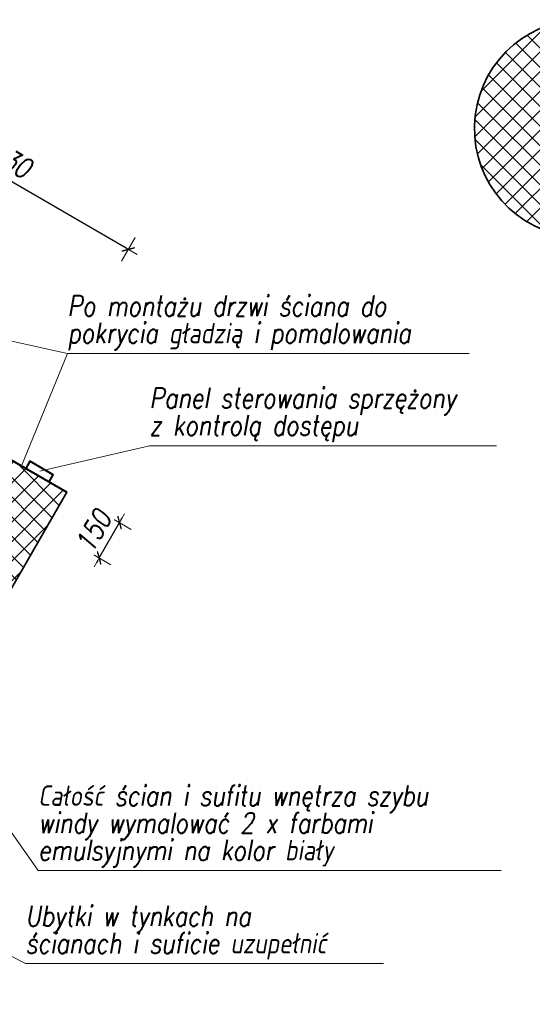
# Model space of a CAD drawing. Header units: millimetres. Extents: x 558 to 24471, y -5755 to 7551.
# Tile 34 of 36: x 23472 to 23661, y 6632 to 6993. Entities that reach past the tile are written whole.
import ezdxf
from ezdxf.enums import TextEntityAlignment as Align

# ---------------------------------------------------------------- set-up
doc = ezdxf.new("R2010")
doc.units = ezdxf.units.MM
for name, color, linetype, lineweight in [('K_Grube', 4, 'Continuous', 35), ('K_Grube_projektowane', 10, 'Continuous', 40), ('K_Kreskowanie', 8, 'Continuous', 5), ('K_Opis_zmienny', 2, 'Continuous', 13), ('K_Wymiarowanie', 84, 'Continuous', 13)]:
    doc.layers.add(name, color=color, linetype=linetype, lineweight=lineweight)
doc.styles.add('Zwykły 50', font='romans.shx', dxfattribs={"width": 0.8, "oblique": 10, "height": 7.5})
doc.dimstyles.new('Skala_50', dxfattribs={"dimtxt": 7.5, "dimasz": 1, "dimexe": 1.25, "dimexo": 0.625, "dimgap": 3, "dimtad": 1, "dimdec": 1, "dimlfac": 10, "dimrnd": 0.5, "dimdsep": 46, "dimtxsty": 'Zwykły 50', "dimblk": 'Wymiar', "dimcen": 2.5, "dimse1": 1, "dimse2": 1, "dimazin": 0, "dimtfac": 1, "dimtdec": 1, "dimtix": 1, "dimtmove": 0, "dimatfit": 3, "dimfxl": 1, "dimtfill": 1, "dimarcsym": 0})
pattern_1 = [(45, (2962.861, -2454.189), (-3.5921024, 3.5921024), []), (135, (2962.861, -2454.189), (-3.5921024, -3.5921024), [])]

# ---------------------------------------------------------------- blocks, each defined once
blk = doc.blocks.new('Wymiar')
for p, q in [((0, -5), (0, 5)), ((-3.75, 0), (3.75, 0))]:
    blk.add_line(p, q)
at = {"const_width": 0.5}
blk.add_lwpolyline([(-1.77, -1.77), (1.77, 1.77)], dxfattribs=at)
blk = doc.blocks.new('*D712')
at = {"layer": 'Defpoints', "color": 0}
for p in [(23414.19, 6965.49), (23369.92, 6888.82), (23467.78, 6832.32)]:
    blk.add_point(p, dxfattribs=at)
at = {"layer": 'K_Wymiarowanie', "color": 0, "lineweight": -2, "ltscale": 5}
blk.add_line((23511.19, 6909.49), (23415.06, 6964.99), dxfattribs=at)
at = {"layer": 'K_Wymiarowanie', "color": 0, "linetype": 'ByBlock', "lineweight": -2}
for p, rotation in [((23414.19, 6965.49), 150.0000000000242), ((23512.05, 6908.99), 330.0000000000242)]:
    blk.add_blockref('Wymiar', p, dxfattribs=dict(at, rotation=rotation))
at = {"layer": 'K_Wymiarowanie', "color": 0, "ltscale": 5, "insert": (23466.5, 6943.09), "char_height": 7.5, "attachment_point": 5, "rotation": 330, "style": 'Zwykły 50', "bg_fill": 3, "box_fill_scale": 1.1, "bg_fill_color": 256, "bg_fill_true_color": 13158600, "bg_fill_transparency": 0}
blk.add_mtext('1130', dxfattribs=at)
blk = doc.blocks.new('*D856')
at = {"layer": 'Defpoints', "color": 0}
for p in [(23467.78, 6832.32), (23460.28, 6819.33), (23508.8, 6808.64)]:
    blk.add_point(p, dxfattribs=at)
at = {"layer": 'K_Wymiarowanie', "color": 0, "lineweight": -2, "ltscale": 5}
for p, q in [((23509.3, 6809.5), (23509.8, 6810.37)), ((23501.3, 6795.65), (23508.8, 6808.64)), ((23500.8, 6794.78), (23500.3, 6793.91))]:
    blk.add_line(p, q, dxfattribs=at)
at = {"layer": 'K_Wymiarowanie', "color": 0, "linetype": 'ByBlock', "lineweight": -2}
for p, rotation in [((23508.8, 6808.64), 240.0000000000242), ((23501.3, 6795.65), 60.00000000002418)]:
    blk.add_blockref('Wymiar', p, dxfattribs=dict(at, rotation=rotation))
at = {"layer": 'K_Wymiarowanie', "color": 0, "ltscale": 5, "insert": (23499.2, 6805.52), "char_height": 7.5, "attachment_point": 5, "rotation": 60, "style": 'Zwykły 50', "bg_fill": 3, "box_fill_scale": 1.1, "bg_fill_color": 256, "bg_fill_true_color": 13158600, "bg_fill_transparency": 0}
blk.add_mtext('150', dxfattribs=at)

msp = doc.modelspace()

# ---------------------------------------------------------------- hatches: boundary and pattern name
at = {"layer": 'K_Kreskowanie', "ltscale": 5}
h = msp.add_hatch(dxfattribs=at)
h.set_pattern_fill('ANSI37', color=256, scale=1.6)
h.set_pattern_definition(pattern_1)
h.paths.add_polyline_path([(23712.04, 6853.058), (23712.04, 6918.363), (23719.284, 6918.363), (23719.284, 6953.363, 2.1342745), (23672.04, 6914.058), (23672.04, 6853.058), (23712.04, 6853.058)], is_closed=False)
h = msp.add_hatch(dxfattribs=at)
h.set_pattern_fill('ANSI37', color=256, scale=1.6)
h.set_pattern_definition(pattern_1)
h.paths.add_polyline_path([(23314.792, 6903.327), (23362.423, 6875.827), (23369.923, 6888.817), (23309.302, 6923.817), (23170.302, 6683.062), (23350.435, 6579.062), (23489.435, 6819.817), (23467.784, 6832.317), (23460.284, 6819.327), (23468.944, 6814.327), (23352.944, 6613.409), (23198.792, 6702.409), (23314.792, 6903.327)], is_closed=False)

# ---------------------------------------------------------------- linework, layer by layer
at = {"layer": 'K_Grube', "ltscale": 5}
msp.add_line((23489.435, 6819.817), (23350.435, 6579.062), dxfattribs=at)
msp.add_arc((23679.294, 6953.385), 39.99, 359.96933, 259.54883, dxfattribs=at)
at = {"layer": 'K_Grube_projektowane'}
msp.add_line((23467.784, 6832.317), (23489.435, 6819.817), dxfattribs=at)
msp.add_lwpolyline([(23474.279, 6828.567), (23482.94, 6823.567), (23484.44, 6826.165), (23475.779, 6831.165)], close=True, dxfattribs=at)
at = {"layer": 'K_Opis_zmienny', "ltscale": 5}
for q in [(23374.08, 6896.017), (23472.752, 6829.449)]:
    msp.add_line((23489.627, 6870.774), q, dxfattribs=at)
at = {"layer": 'K_Opis_zmienny'}
for p, q in [((23489.627, 6870.774), (23637.318, 6870.774)), ((23479.453, 6827.527), (23519.819, 6836.891)), ((23519.819, 6836.891), (23647.433, 6836.891)), ((23431.039, 6748.672), (23478.859, 6680.849)), ((23395.356, 6686.868), (23474.202, 6646.662)), ((23478.859, 6680.849), (23649.166, 6680.849)), ((23474.202, 6646.662), (23605.891, 6646.662))]:
    msp.add_line(p, q, dxfattribs=at)

# ---------------------------------------------------------------- texts
at = {"layer": 'K_Opis_zmienny', "style": 'Zwykły 50', "oblique": 10, "width": 0.8}
for s, p in [('Po montażu drzwi ściana do', (23489.627, 6888.274)), ('pokrycia gładzią i pomalowania', (23489.627, 6878.274)), ('Panel sterowania sprzężony', (23519.819, 6854.391)), ('z kontrolą dostępu', (23519.819, 6844.391)), ('Całość ścian i sufitu wnętrza szybu', (23478.859, 6708.349)), ('windy wymalować 2 x farbami', (23478.859, 6698.349)), ('emulsyjnymi na kolor biały', (23478.859, 6688.349)), ('Ubytki w tynkach na', (23474.202, 6664.162)), ('ścianach i suficie uzupełnić', (23474.202, 6654.162))]:
    msp.add_text(s, height=7.5, dxfattribs=at).set_placement(p, align=Align.MIDDLE_LEFT)

# ---------------------------------------------------------------- next in the draw order: dimensions: what is measured, and where the dimension line sits
at = {"layer": 'K_Wymiarowanie', "ltscale": 5}
dim = msp.add_aligned_dim(p1=(23467.784, 6832.317), p2=(23369.923, 6888.817), distance=-88.534, dimstyle='Skala_50', dxfattribs=at)
dim.commit()
dim.dimension.update_dxf_attribs({"geometry": '*D712', "text_midpoint": (23466.496, 6943.086)})

# ---------------------------------------------------------------- next in the draw order: dimensions: what is measured, and where the dimension line sits
dim = msp.add_aligned_dim(p1=(23460.284, 6819.327), p2=(23467.784, 6832.317), distance=-47.361, dimstyle='Skala_50', dxfattribs=at)
dim.commit()
dim.dimension.update_dxf_attribs({"geometry": '*D856', "text_midpoint": (23499.204, 6805.516)})

doc.saveas('drawing.dxf')
